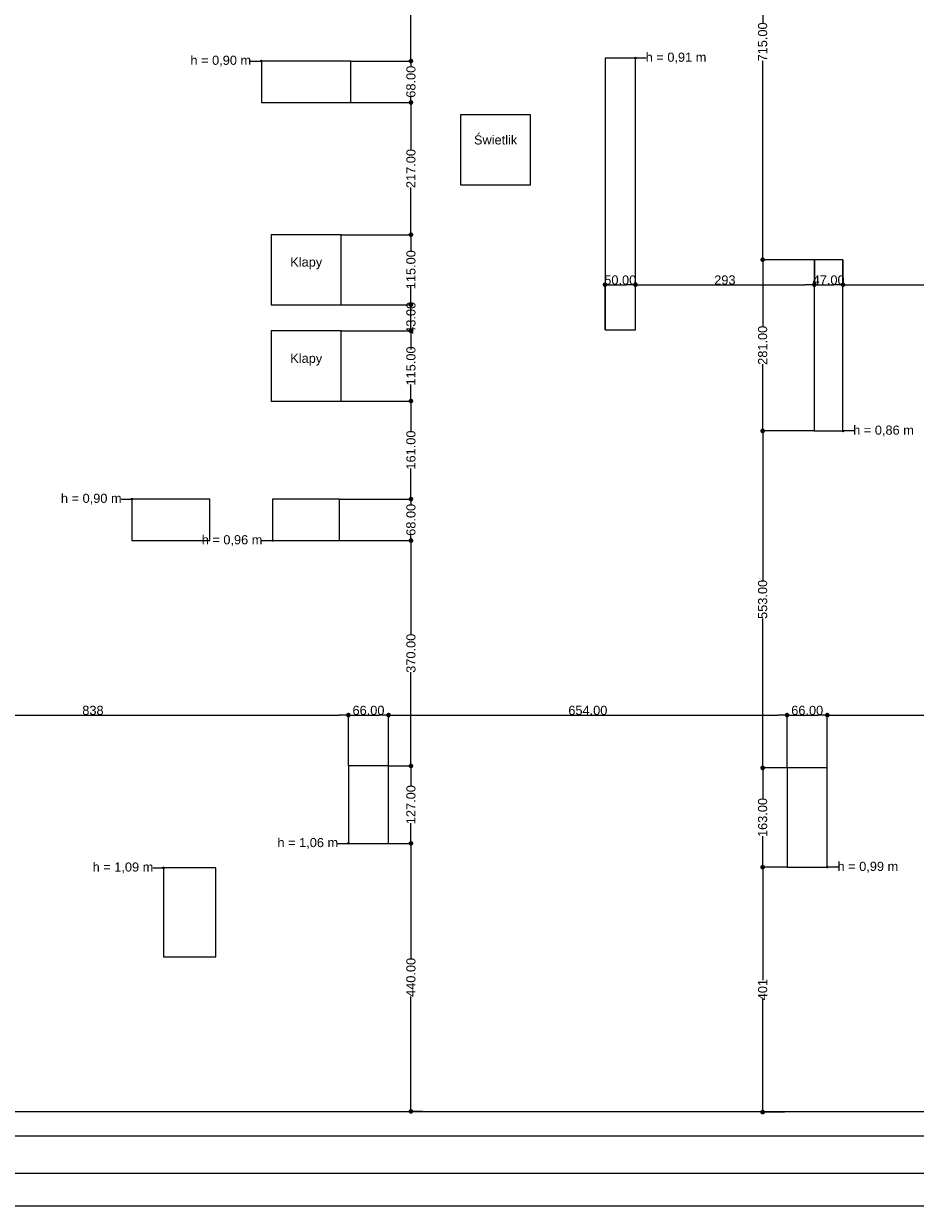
# Model space of a CAD drawing. Header units: millimetres. Extents: x -175445 to -20415, y -559200 to 231527.
# Tile 54 of 256: x -140160 to -125528, y -249072 to -229629. Entities that reach past the tile are written whole.
import ezdxf

# ---------------------------------------------------------------- set-up
doc = ezdxf.new("R2010")
doc.units = ezdxf.units.MM
doc.header["$MEASUREMENT"] = 0
doc.linetypes.add('Wipeout_Contour', pattern=[1000, 0, -1000])
for name, color, linetype in [('Linia', 7, 'Continuous'), ('Strop', 7, 'Continuous'), ('Słup', 7, 'Continuous'), ('Tekst', 7, 'Continuous'), ('Wymiary', 9, 'Continuous')]:
    doc.layers.add(name, color=color, linetype=linetype)
doc.styles.add('Arial', font='txt')
doc.styles.add('Times new roman', font='txt')
doc.dimstyles.new('GENERATED_STYLE__1', dxfattribs={"dimtxt": 150, "dimasz": 152, "dimexe": 0.18, "dimexo": 0, "dimgap": 0.09, "dimtad": 1, "dimtih": 1, "dimtoh": 1, "dimlfac": 0.1, "dimzin": 0, "dimdsep": 46, "dimtxsty": 'Arial', "dimblk": 'ARROWHEAD_11', "dimblk1": 'ARROWHEAD_11', "dimblk2": 'ARROWHEAD_11', "dimcen": 0.09, "dimclrd": 256, "dimclre": 256, "dimclrt": 256, "dimazin": 0, "dimtfac": 1, "dimtdec": 4, "dimtmove": 0, "dimatfit": 3, "dimfxl": 1, "dimtolj": 1, "dimtzin": 0, "dimarcsym": 0})
doc.dimstyles.new('GENERATED_STYLE__2', dxfattribs={"dimtxt": 150, "dimasz": 152, "dimexe": 0.18, "dimexo": 0, "dimgap": 0.09, "dimtad": 1, "dimlfac": 0.1, "dimzin": 0, "dimdsep": 46, "dimtxsty": 'Arial', "dimblk": 'ARROWHEAD_11', "dimblk1": 'ARROWHEAD_11', "dimblk2": 'ARROWHEAD_11', "dimcen": 0.09, "dimclrd": 256, "dimclre": 256, "dimclrt": 256, "dimazin": 0, "dimtfac": 1, "dimtdec": 4, "dimtmove": 0, "dimatfit": 3, "dimfxl": 1, "dimtolj": 1, "dimtzin": 0, "dimarcsym": 0})

# ---------------------------------------------------------------- blocks, each defined once
blk = doc.blocks.new('ARROWHEAD_11')
at = {"color": 0, "linetype": 'Continuous', "lineweight": 0}
blk.add_line((0, 0), (-1, 0), dxfattribs=at)
at = {"color": 0, "linetype": 'Continuous', "lineweight": 0, "const_width": 0.25, "flags": 128}
blk.add_lwpolyline([(-0.125, 0, 1), (0.125, 0, 1)], format="xyb", close=True, dxfattribs=at)
blk = doc.blocks.new('*D3963')
at = {"layer": 'Defpoints', "color": 0}
for p in [(-134172, -243082), (-133805, -243082), (-133617, -247482)]:
    blk.add_point(p, dxfattribs=at)
at = {"layer": 'Wymiary', "lineweight": -2}
for p, q in [((-134172, -243082), (-133804, -243082)), ((-133805, -243234), (-133805, -244968)), ((-133805, -247330), (-133805, -245597)), ((-133617, -247482), (-133805, -247482))]:
    blk.add_line(p, q, dxfattribs=at)
at = {"layer": 'Wymiary', "lineweight": -2, "xscale": 152, "yscale": 152, "zscale": 152}
for p, rotation in [((-133805, -243082), 90), ((-133805, -247482), 270)]:
    blk.add_blockref('ARROWHEAD_11', p, dxfattribs=dict(at, rotation=rotation))
at = {"layer": 'Wymiary', "lineweight": 13, "insert": (-133805, -245282), "char_height": 150, "attachment_point": 5, "rotation": 90, "style": 'Arial'}
blk.add_mtext('\\A1;440.00', dxfattribs=at)
blk = doc.blocks.new('*D3964')
at = {"layer": 'Defpoints', "color": 0}
for p in [(-134172, -241812), (-133805, -241812), (-134172, -243082)]:
    blk.add_point(p, dxfattribs=at)
at = {"layer": 'Wymiary', "lineweight": -2}
for p, q in [((-134172, -241812), (-133804, -241812)), ((-133805, -241964), (-133805, -242143)), ((-133805, -242930), (-133805, -242752)), ((-134172, -243082), (-133804, -243082))]:
    blk.add_line(p, q, dxfattribs=at)
at = {"layer": 'Wymiary', "lineweight": -2, "xscale": 152, "yscale": 152, "zscale": 152}
for p, rotation in [((-133805, -241812), 90), ((-133805, -243082), 270)]:
    blk.add_blockref('ARROWHEAD_11', p, dxfattribs=dict(at, rotation=rotation))
at = {"layer": 'Wymiary', "lineweight": 13, "insert": (-133805, -242447), "char_height": 150, "attachment_point": 5, "rotation": 90, "style": 'Arial'}
blk.add_mtext('\\A1;127.00', dxfattribs=at)
blk = doc.blocks.new('*D3965')
at = {"layer": 'Defpoints', "color": 0}
for p in [(-134975, -238112), (-133805, -238112), (-134172, -241812)]:
    blk.add_point(p, dxfattribs=at)
at = {"layer": 'Wymiary', "lineweight": -2}
for p, q in [((-134975, -238112), (-133804, -238112)), ((-133805, -238264), (-133805, -239651)), ((-133805, -241660), (-133805, -240274)), ((-134172, -241812), (-133804, -241812))]:
    blk.add_line(p, q, dxfattribs=at)
at = {"layer": 'Wymiary', "lineweight": -2, "xscale": 152, "yscale": 152, "zscale": 152}
for p, rotation in [((-133805, -238112), 90), ((-133805, -241812), 270)]:
    blk.add_blockref('ARROWHEAD_11', p, dxfattribs=dict(at, rotation=rotation))
at = {"layer": 'Wymiary', "lineweight": 13, "insert": (-133805, -239962), "char_height": 150, "attachment_point": 5, "rotation": 90, "style": 'Arial'}
blk.add_mtext('\\A1;370.00', dxfattribs=at)
blk = doc.blocks.new('*D3966')
at = {"layer": 'Defpoints', "color": 0}
for p in [(-134975, -237432), (-133805, -237432), (-134975, -238112)]:
    blk.add_point(p, dxfattribs=at)
at = {"layer": 'Wymiary', "lineweight": -2}
for p, q in [((-133805, -237280), (-133805, -237128)), ((-134975, -237432), (-133804, -237432)), ((-133805, -237432), (-133805, -237519)), ((-134975, -238112), (-133804, -238112)), ((-133805, -238112), (-133805, -238026)), ((-133805, -238264), (-133805, -238416))]:
    blk.add_line(p, q, dxfattribs=at)
at = {"layer": 'Wymiary', "lineweight": -2, "xscale": 152, "yscale": 152, "zscale": 152}
for p, rotation in [((-133805, -237432), 270), ((-133805, -238112), 90)]:
    blk.add_blockref('ARROWHEAD_11', p, dxfattribs=dict(at, rotation=rotation))
at = {"layer": 'Wymiary', "lineweight": 13, "insert": (-133805, -237772), "char_height": 150, "attachment_point": 5, "rotation": 90, "style": 'Arial'}
blk.add_mtext('\\A1;68.00', dxfattribs=at)
blk = doc.blocks.new('*D3967')
at = {"layer": 'Defpoints', "color": 0}
for p in [(-134949, -235822), (-133805, -235822), (-134975, -237432)]:
    blk.add_point(p, dxfattribs=at)
at = {"layer": 'Wymiary', "lineweight": -2}
for p, q in [((-134949, -235822), (-133804, -235822)), ((-133805, -235974), (-133805, -236323)), ((-133805, -237280), (-133805, -236932)), ((-134975, -237432), (-133804, -237432))]:
    blk.add_line(p, q, dxfattribs=at)
at = {"layer": 'Wymiary', "lineweight": -2, "xscale": 152, "yscale": 152, "zscale": 152}
for p, rotation in [((-133805, -235822), 90), ((-133805, -237432), 270)]:
    blk.add_blockref('ARROWHEAD_11', p, dxfattribs=dict(at, rotation=rotation))
at = {"layer": 'Wymiary', "lineweight": 13, "insert": (-133805, -236627), "char_height": 150, "attachment_point": 5, "rotation": 90, "style": 'Arial'}
blk.add_mtext('\\A1;161.00', dxfattribs=at)
blk = doc.blocks.new('*D3968')
at = {"layer": 'Defpoints', "color": 0}
for p in [(-134949, -234672), (-133805, -234672), (-134949, -235822)]:
    blk.add_point(p, dxfattribs=at)
at = {"layer": 'Wymiary', "lineweight": -2}
for p, q in [((-134949, -234672), (-133804, -234672)), ((-133805, -234824), (-133805, -234943)), ((-133805, -235670), (-133805, -235552)), ((-134949, -235822), (-133804, -235822))]:
    blk.add_line(p, q, dxfattribs=at)
at = {"layer": 'Wymiary', "lineweight": -2, "xscale": 152, "yscale": 152, "zscale": 152}
for p, rotation in [((-133805, -234672), 90), ((-133805, -235822), 270)]:
    blk.add_blockref('ARROWHEAD_11', p, dxfattribs=dict(at, rotation=rotation))
at = {"layer": 'Wymiary', "lineweight": 13, "insert": (-133805, -235247), "char_height": 150, "attachment_point": 5, "rotation": 90, "style": 'Arial'}
blk.add_mtext('\\A1;115.00', dxfattribs=at)
blk = doc.blocks.new('*D3969')
at = {"layer": 'Defpoints', "color": 0}
for p in [(-134949, -234242), (-133805, -234242), (-134949, -234672)]:
    blk.add_point(p, dxfattribs=at)
at = {"layer": 'Wymiary', "lineweight": -2}
for p, q in [((-133805, -234090), (-133805, -233938)), ((-134949, -234242), (-133804, -234242)), ((-133805, -234672), (-133805, -234242)), ((-134949, -234672), (-133804, -234672)), ((-133805, -234824), (-133805, -234976))]:
    blk.add_line(p, q, dxfattribs=at)
at = {"layer": 'Wymiary', "lineweight": -2, "xscale": 152, "yscale": 152, "zscale": 152}
for p, rotation in [((-133805, -234242), 270), ((-133805, -234672), 90)]:
    blk.add_blockref('ARROWHEAD_11', p, dxfattribs=dict(at, rotation=rotation))
at = {"layer": 'Wymiary', "lineweight": 13, "insert": (-133805, -234457), "char_height": 150, "attachment_point": 5, "rotation": 90, "style": 'Arial'}
blk.add_mtext('\\A1;43.00', dxfattribs=at)
blk = doc.blocks.new('*D3970')
at = {"layer": 'Defpoints', "color": 0}
for p in [(-134949, -233092), (-133805, -233092), (-134949, -234242)]:
    blk.add_point(p, dxfattribs=at)
at = {"layer": 'Wymiary', "lineweight": -2}
for p, q in [((-134949, -233092), (-133804, -233092)), ((-133805, -233244), (-133805, -233363)), ((-133805, -234090), (-133805, -233972)), ((-134949, -234242), (-133804, -234242))]:
    blk.add_line(p, q, dxfattribs=at)
at = {"layer": 'Wymiary', "lineweight": -2, "xscale": 152, "yscale": 152, "zscale": 152}
for p, rotation in [((-133805, -233092), 90), ((-133805, -234242), 270)]:
    blk.add_blockref('ARROWHEAD_11', p, dxfattribs=dict(at, rotation=rotation))
at = {"layer": 'Wymiary', "lineweight": 13, "insert": (-133805, -233667), "char_height": 150, "attachment_point": 5, "rotation": 90, "style": 'Arial'}
blk.add_mtext('\\A1;115.00', dxfattribs=at)
blk = doc.blocks.new('*D3971')
at = {"layer": 'Defpoints', "color": 0}
for p in [(-134790, -230922), (-133805, -230922), (-134949, -233092)]:
    blk.add_point(p, dxfattribs=at)
at = {"layer": 'Wymiary', "lineweight": -2}
for p, q in [((-134790, -230922), (-133804, -230922)), ((-133805, -231074), (-133805, -231695)), ((-133805, -232940), (-133805, -232320)), ((-134949, -233092), (-133804, -233092))]:
    blk.add_line(p, q, dxfattribs=at)
at = {"layer": 'Wymiary', "lineweight": -2, "xscale": 152, "yscale": 152, "zscale": 152}
for p, rotation in [((-133805, -230922), 90), ((-133805, -233092), 270)]:
    blk.add_blockref('ARROWHEAD_11', p, dxfattribs=dict(at, rotation=rotation))
at = {"layer": 'Wymiary', "lineweight": 13, "insert": (-133805, -232007), "char_height": 150, "attachment_point": 5, "rotation": 90, "style": 'Arial'}
blk.add_mtext('\\A1;217.00', dxfattribs=at)
blk = doc.blocks.new('*D3972')
at = {"layer": 'Defpoints', "color": 0}
for p in [(-134790, -230242), (-133805, -230242), (-134790, -230922)]:
    blk.add_point(p, dxfattribs=at)
at = {"layer": 'Wymiary', "lineweight": -2}
for p, q in [((-133805, -230090), (-133805, -229938)), ((-134790, -230242), (-133804, -230242)), ((-133805, -230242), (-133805, -230329)), ((-134790, -230922), (-133804, -230922)), ((-133805, -230922), (-133805, -230836)), ((-133805, -231074), (-133805, -231226))]:
    blk.add_line(p, q, dxfattribs=at)
at = {"layer": 'Wymiary', "lineweight": -2, "xscale": 152, "yscale": 152, "zscale": 152}
for p, rotation in [((-133805, -230242), 270), ((-133805, -230922), 90)]:
    blk.add_blockref('ARROWHEAD_11', p, dxfattribs=dict(at, rotation=rotation))
at = {"layer": 'Wymiary', "lineweight": 13, "insert": (-133805, -230582), "char_height": 150, "attachment_point": 5, "rotation": 90, "style": 'Arial'}
blk.add_mtext('\\A1;68.00', dxfattribs=at)
blk = doc.blocks.new('*D3973')
at = {"layer": 'Defpoints', "color": 0}
for p in [(-134415, -226132), (-133805, -226132), (-134790, -230242)]:
    blk.add_point(p, dxfattribs=at)
at = {"layer": 'Wymiary', "lineweight": -2}
for p, q in [((-134415, -226132), (-133804, -226132)), ((-133805, -226284), (-133805, -227873)), ((-133805, -230090), (-133805, -228502)), ((-134790, -230242), (-133804, -230242))]:
    blk.add_line(p, q, dxfattribs=at)
at = {"layer": 'Wymiary', "lineweight": -2, "xscale": 152, "yscale": 152, "zscale": 152}
for p, rotation in [((-133805, -226132), 90), ((-133805, -230242), 270)]:
    blk.add_blockref('ARROWHEAD_11', p, dxfattribs=dict(at, rotation=rotation))
at = {"layer": 'Wymiary', "lineweight": 13, "insert": (-133805, -228187), "char_height": 150, "attachment_point": 5, "rotation": 90, "style": 'Arial'}
blk.add_mtext('\\A1;411.00', dxfattribs=at)
blk = doc.blocks.new('*D3978')
at = {"layer": 'Defpoints', "color": 0}
for p in [(-134832, -240977), (-134832, -241812), (-143215, -242001)]:
    blk.add_point(p, dxfattribs=at)
at = {"layer": 'Wymiary', "lineweight": -2}
for p, q in [((-143215, -242001), (-143215, -240977)), ((-143063, -240977), (-134984, -240977)), ((-134832, -241812), (-134832, -240977))]:
    blk.add_line(p, q, dxfattribs=at)
at = {"layer": 'Wymiary', "lineweight": -2, "xscale": 152, "yscale": 152, "zscale": 152, "rotation": 180}
blk.add_blockref('ARROWHEAD_11', (-143215, -240977), dxfattribs=at)
at = {"layer": 'Wymiary', "lineweight": -2, "xscale": 152, "yscale": 152, "zscale": 152}
blk.add_blockref('ARROWHEAD_11', (-134832, -240977), dxfattribs=at)
at = {"layer": 'Wymiary', "lineweight": 13, "insert": (-139024, -240900), "char_height": 150, "attachment_point": 5, "style": 'Arial'}
blk.add_mtext('\\A1;838', dxfattribs=at)
blk = doc.blocks.new('*D3979')
at = {"layer": 'Defpoints', "color": 0}
for p in [(-134172, -240977), (-134832, -241812), (-134172, -241812)]:
    blk.add_point(p, dxfattribs=at)
at = {"layer": 'Wymiary', "lineweight": -2}
for p, q in [((-134832, -241812), (-134832, -240977)), ((-134680, -240977), (-134324, -240977)), ((-134172, -241812), (-134172, -240977))]:
    blk.add_line(p, q, dxfattribs=at)
at = {"layer": 'Wymiary', "lineweight": -2, "xscale": 152, "yscale": 152, "zscale": 152, "rotation": 180}
blk.add_blockref('ARROWHEAD_11', (-134832, -240977), dxfattribs=at)
at = {"layer": 'Wymiary', "lineweight": -2, "xscale": 152, "yscale": 152, "zscale": 152}
blk.add_blockref('ARROWHEAD_11', (-134172, -240977), dxfattribs=at)
at = {"layer": 'Wymiary', "lineweight": 13, "insert": (-134502, -240900), "char_height": 150, "attachment_point": 5, "style": 'Arial'}
blk.add_mtext('\\A1;66.00', dxfattribs=at)
blk = doc.blocks.new('*D3980')
at = {"layer": 'Defpoints', "color": 0}
for p in [(-127632, -240977), (-134172, -241812), (-127632, -241843)]:
    blk.add_point(p, dxfattribs=at)
at = {"layer": 'Wymiary', "lineweight": -2}
for p, q in [((-134172, -241812), (-134172, -240977)), ((-134020, -240977), (-127784, -240977)), ((-127632, -241843), (-127632, -240977))]:
    blk.add_line(p, q, dxfattribs=at)
at = {"layer": 'Wymiary', "lineweight": -2, "xscale": 152, "yscale": 152, "zscale": 152, "rotation": 180}
blk.add_blockref('ARROWHEAD_11', (-134172, -240977), dxfattribs=at)
at = {"layer": 'Wymiary', "lineweight": -2, "xscale": 152, "yscale": 152, "zscale": 152}
blk.add_blockref('ARROWHEAD_11', (-127632, -240977), dxfattribs=at)
at = {"layer": 'Wymiary', "lineweight": 13, "insert": (-130902, -240900), "char_height": 150, "attachment_point": 5, "style": 'Arial'}
blk.add_mtext('\\A1;654.00', dxfattribs=at)
blk = doc.blocks.new('*D3981')
at = {"layer": 'Defpoints', "color": 0}
for p in [(-126972, -240977), (-127632, -241843), (-126972, -241843)]:
    blk.add_point(p, dxfattribs=at)
at = {"layer": 'Wymiary', "lineweight": -2}
for p, q in [((-127632, -241843), (-127632, -240977)), ((-127480, -240977), (-127124, -240977)), ((-126972, -241843), (-126972, -240977))]:
    blk.add_line(p, q, dxfattribs=at)
at = {"layer": 'Wymiary', "lineweight": -2, "xscale": 152, "yscale": 152, "zscale": 152, "rotation": 180}
blk.add_blockref('ARROWHEAD_11', (-127632, -240977), dxfattribs=at)
at = {"layer": 'Wymiary', "lineweight": -2, "xscale": 152, "yscale": 152, "zscale": 152}
blk.add_blockref('ARROWHEAD_11', (-126972, -240977), dxfattribs=at)
at = {"layer": 'Wymiary', "lineweight": 13, "insert": (-127302, -240900), "char_height": 150, "attachment_point": 5, "style": 'Arial'}
blk.add_mtext('\\A1;66.00', dxfattribs=at)
blk = doc.blocks.new('*D3982')
at = {"layer": 'Defpoints', "color": 0}
for p in [(-120500, -240977), (-126972, -241843), (-120500, -242292)]:
    blk.add_point(p, dxfattribs=at)
at = {"layer": 'Wymiary', "lineweight": -2}
for p, q in [((-126972, -241843), (-126972, -240977)), ((-126820, -240977), (-120652, -240977)), ((-120500, -242292), (-120500, -240977))]:
    blk.add_line(p, q, dxfattribs=at)
at = {"layer": 'Wymiary', "lineweight": -2, "xscale": 152, "yscale": 152, "zscale": 152, "rotation": 180}
blk.add_blockref('ARROWHEAD_11', (-126972, -240977), dxfattribs=at)
at = {"layer": 'Wymiary', "lineweight": -2, "xscale": 152, "yscale": 152, "zscale": 152}
blk.add_blockref('ARROWHEAD_11', (-120500, -240977), dxfattribs=at)
at = {"layer": 'Wymiary', "lineweight": 13, "insert": (-123736, -240900), "char_height": 150, "attachment_point": 5, "style": 'Arial'}
blk.add_mtext('\\A1;647', dxfattribs=at)
blk = doc.blocks.new('*D4002')
at = {"layer": 'Defpoints', "color": 0}
for p in [(-128033, -243473), (-127632, -243473), (-127675, -247493)]:
    blk.add_point(p, dxfattribs=at)
at = {"layer": 'Wymiary', "lineweight": -2}
for p, q in [((-127632, -243473), (-128033, -243473)), ((-128033, -243625), (-128033, -245328)), ((-128033, -247341), (-128033, -245637)), ((-127675, -247493), (-128033, -247493))]:
    blk.add_line(p, q, dxfattribs=at)
at = {"layer": 'Wymiary', "lineweight": -2, "xscale": 152, "yscale": 152, "zscale": 152}
for p, rotation in [((-128033, -243473), 90), ((-128033, -247493), 270)]:
    blk.add_blockref('ARROWHEAD_11', p, dxfattribs=dict(at, rotation=rotation))
at = {"layer": 'Wymiary', "lineweight": 13, "insert": (-128033, -245483), "char_height": 150, "attachment_point": 5, "rotation": 90, "style": 'Arial'}
blk.add_mtext('\\A1;401', dxfattribs=at)
blk = doc.blocks.new('*D4003')
at = {"layer": 'Defpoints', "color": 0}
for p in [(-128033, -241843), (-127632, -241843), (-127632, -243473)]:
    blk.add_point(p, dxfattribs=at)
at = {"layer": 'Wymiary', "lineweight": -2}
for p, q in [((-127632, -241843), (-128033, -241843)), ((-128033, -241995), (-128033, -242354)), ((-128033, -243321), (-128033, -242962)), ((-127632, -243473), (-128033, -243473))]:
    blk.add_line(p, q, dxfattribs=at)
at = {"layer": 'Wymiary', "lineweight": -2, "xscale": 152, "yscale": 152, "zscale": 152}
for p, rotation in [((-128033, -241843), 90), ((-128033, -243473), 270)]:
    blk.add_blockref('ARROWHEAD_11', p, dxfattribs=dict(at, rotation=rotation))
at = {"layer": 'Wymiary', "lineweight": 13, "insert": (-128033, -242658), "char_height": 150, "attachment_point": 5, "rotation": 90, "style": 'Arial'}
blk.add_mtext('\\A1;163.00', dxfattribs=at)
blk = doc.blocks.new('*D4004')
at = {"layer": 'Defpoints', "color": 0}
for p in [(-128033, -236313), (-127185, -236313), (-127632, -241843)]:
    blk.add_point(p, dxfattribs=at)
at = {"layer": 'Wymiary', "lineweight": -2}
for p, q in [((-127185, -236313), (-128033, -236313)), ((-128033, -236465), (-128033, -238767)), ((-128033, -241691), (-128033, -239389)), ((-127632, -241843), (-128033, -241843))]:
    blk.add_line(p, q, dxfattribs=at)
at = {"layer": 'Wymiary', "lineweight": -2, "xscale": 152, "yscale": 152, "zscale": 152}
for p, rotation in [((-128033, -236313), 90), ((-128033, -241843), 270)]:
    blk.add_blockref('ARROWHEAD_11', p, dxfattribs=dict(at, rotation=rotation))
at = {"layer": 'Wymiary', "lineweight": 13, "insert": (-128033, -239078), "char_height": 150, "attachment_point": 5, "rotation": 90, "style": 'Arial'}
blk.add_mtext('\\A1;553.00', dxfattribs=at)
blk = doc.blocks.new('*D4005')
at = {"layer": 'Defpoints', "color": 0}
for p in [(-128033, -233503), (-127185, -233503), (-127185, -236313)]:
    blk.add_point(p, dxfattribs=at)
at = {"layer": 'Wymiary', "lineweight": -2}
for p, q in [((-127185, -233503), (-128033, -233503)), ((-128033, -233655), (-128033, -234596)), ((-128033, -236161), (-128033, -235220)), ((-127185, -236313), (-128033, -236313))]:
    blk.add_line(p, q, dxfattribs=at)
at = {"layer": 'Wymiary', "lineweight": -2, "xscale": 152, "yscale": 152, "zscale": 152}
for p, rotation in [((-128033, -233503), 90), ((-128033, -236313), 270)]:
    blk.add_blockref('ARROWHEAD_11', p, dxfattribs=dict(at, rotation=rotation))
at = {"layer": 'Wymiary', "lineweight": 13, "insert": (-128033, -234908), "char_height": 150, "attachment_point": 5, "rotation": 90, "style": 'Arial'}
blk.add_mtext('\\A1;281.00', dxfattribs=at)
blk = doc.blocks.new('*D4006')
at = {"layer": 'Defpoints', "color": 0}
for p in [(-128033, -226353), (-127185, -226353), (-127185, -233503)]:
    blk.add_point(p, dxfattribs=at)
at = {"layer": 'Wymiary', "lineweight": -2}
for p, q in [((-127185, -226353), (-128033, -226353)), ((-128033, -226505), (-128033, -229617)), ((-128033, -233351), (-128033, -230239)), ((-127185, -233503), (-128033, -233503))]:
    blk.add_line(p, q, dxfattribs=at)
at = {"layer": 'Wymiary', "lineweight": -2, "xscale": 152, "yscale": 152, "zscale": 152}
for p, rotation in [((-128033, -226353), 90), ((-128033, -233503), 270)]:
    blk.add_blockref('ARROWHEAD_11', p, dxfattribs=dict(at, rotation=rotation))
at = {"layer": 'Wymiary', "lineweight": 13, "insert": (-128033, -229928), "char_height": 150, "attachment_point": 5, "rotation": 90, "style": 'Arial'}
blk.add_mtext('\\A1;715.00', dxfattribs=at)
blk = doc.blocks.new('*D4085')
at = {"layer": 'Defpoints', "color": 0}
for p in [(-143618, -247882), (-98195, -247882), (-98195, -248497)]:
    blk.add_point(p, dxfattribs=at)
at = {"layer": 'Wymiary', "lineweight": -2}
for p, q in [((-143618, -247882), (-143618, -248497)), ((-98195, -247882), (-98195, -248497)), ((-143466, -248497), (-98347, -248497))]:
    blk.add_line(p, q, dxfattribs=at)
at = {"layer": 'Wymiary', "lineweight": -2, "xscale": 152, "yscale": 152, "zscale": 152, "rotation": 180}
blk.add_blockref('ARROWHEAD_11', (-143618, -248497), dxfattribs=at)
at = {"layer": 'Wymiary', "lineweight": -2, "xscale": 152, "yscale": 152, "zscale": 152}
blk.add_blockref('ARROWHEAD_11', (-98195, -248497), dxfattribs=at)
at = {"layer": 'Wymiary', "lineweight": 13, "insert": (-120907, -248421), "char_height": 150, "attachment_point": 5, "style": 'Arial'}
blk.add_mtext('\\A1;4542', dxfattribs=at)
blk = doc.blocks.new('*D4094')
at = {"layer": 'Defpoints', "color": 0}
for p in [(-156154, -232008), (-69175, -241777), (-69175, -249034)]:
    blk.add_point(p, dxfattribs=at)
at = {"layer": 'Wymiary', "lineweight": -2}
for p, q in [((-156154, -232008), (-156154, -249034)), ((-69175, -241777), (-69175, -249034)), ((-156002, -249034), (-69327, -249034))]:
    blk.add_line(p, q, dxfattribs=at)
at = {"layer": 'Wymiary', "lineweight": -2, "xscale": 152, "yscale": 152, "zscale": 152, "rotation": 180}
blk.add_blockref('ARROWHEAD_11', (-156154, -249034), dxfattribs=at)
at = {"layer": 'Wymiary', "lineweight": -2, "xscale": 152, "yscale": 152, "zscale": 152}
blk.add_blockref('ARROWHEAD_11', (-69175, -249034), dxfattribs=at)
at = {"layer": 'Wymiary', "lineweight": 13, "insert": (-112665, -248957), "char_height": 150, "attachment_point": 5, "style": 'Arial'}
blk.add_mtext('\\A1;8697', dxfattribs=at)
blk = doc.blocks.new('*D4095')
at = {"layer": 'Defpoints', "color": 0}
for p in [(-130120, -233913), (-130620, -234652), (-130120, -234652)]:
    blk.add_point(p, dxfattribs=at)
at = {"layer": 'Wymiary', "lineweight": -2}
for p, q in [((-130620, -234652), (-130620, -233913)), ((-130468, -233913), (-130272, -233913)), ((-130120, -234652), (-130120, -233913))]:
    blk.add_line(p, q, dxfattribs=at)
at = {"layer": 'Wymiary', "lineweight": -2, "xscale": 152, "yscale": 152, "zscale": 152, "rotation": 180}
blk.add_blockref('ARROWHEAD_11', (-130620, -233913), dxfattribs=at)
at = {"layer": 'Wymiary', "lineweight": -2, "xscale": 152, "yscale": 152, "zscale": 152}
blk.add_blockref('ARROWHEAD_11', (-130120, -233913), dxfattribs=at)
at = {"layer": 'Wymiary', "lineweight": 13, "insert": (-130370, -233837), "char_height": 150, "attachment_point": 5, "style": 'Arial'}
blk.add_mtext('\\A1;50.00', dxfattribs=at)
blk = doc.blocks.new('*D4096')
at = {"layer": 'Defpoints', "color": 0}
for p in [(-127185, -233503), (-127185, -233913), (-130120, -234652)]:
    blk.add_point(p, dxfattribs=at)
at = {"layer": 'Wymiary', "lineweight": -2}
for p, q in [((-127185, -233503), (-127185, -233914)), ((-130120, -234652), (-130120, -233913)), ((-129968, -233913), (-127337, -233913))]:
    blk.add_line(p, q, dxfattribs=at)
at = {"layer": 'Wymiary', "lineweight": -2, "xscale": 152, "yscale": 152, "zscale": 152, "rotation": 180}
blk.add_blockref('ARROWHEAD_11', (-130120, -233913), dxfattribs=at)
at = {"layer": 'Wymiary', "lineweight": -2, "xscale": 152, "yscale": 152, "zscale": 152}
blk.add_blockref('ARROWHEAD_11', (-127185, -233913), dxfattribs=at)
at = {"layer": 'Wymiary', "lineweight": 13, "insert": (-128653, -233837), "char_height": 150, "attachment_point": 5, "style": 'Arial'}
blk.add_mtext('\\A1;293', dxfattribs=at)
blk = doc.blocks.new('*D4097')
at = {"layer": 'Defpoints', "color": 0}
for p in [(-127185, -233503), (-126715, -233503), (-126715, -233913)]:
    blk.add_point(p, dxfattribs=at)
at = {"layer": 'Wymiary', "lineweight": -2}
for p, q in [((-127185, -233503), (-127185, -233914)), ((-126715, -233503), (-126715, -233914)), ((-127033, -233913), (-126867, -233913))]:
    blk.add_line(p, q, dxfattribs=at)
at = {"layer": 'Wymiary', "lineweight": -2, "xscale": 152, "yscale": 152, "zscale": 152, "rotation": 180}
blk.add_blockref('ARROWHEAD_11', (-127185, -233913), dxfattribs=at)
at = {"layer": 'Wymiary', "lineweight": -2, "xscale": 152, "yscale": 152, "zscale": 152}
blk.add_blockref('ARROWHEAD_11', (-126715, -233913), dxfattribs=at)
at = {"layer": 'Wymiary', "lineweight": 13, "insert": (-126950, -233837), "char_height": 150, "attachment_point": 5, "style": 'Arial'}
blk.add_mtext('\\A1;47.00', dxfattribs=at)
blk = doc.blocks.new('*D4098')
at = {"layer": 'Defpoints', "color": 0}
for p in [(-120395, -233162), (-126715, -233503), (-120395, -233913)]:
    blk.add_point(p, dxfattribs=at)
at = {"layer": 'Wymiary', "lineweight": -2}
for p, q in [((-120395, -233162), (-120395, -233914)), ((-126715, -233503), (-126715, -233914)), ((-126563, -233913), (-120547, -233913))]:
    blk.add_line(p, q, dxfattribs=at)
at = {"layer": 'Wymiary', "lineweight": -2, "xscale": 152, "yscale": 152, "zscale": 152, "rotation": 180}
blk.add_blockref('ARROWHEAD_11', (-126715, -233913), dxfattribs=at)
at = {"layer": 'Wymiary', "lineweight": -2, "xscale": 152, "yscale": 152, "zscale": 152}
blk.add_blockref('ARROWHEAD_11', (-120395, -233913), dxfattribs=at)
at = {"layer": 'Wymiary', "lineweight": 13, "insert": (-123555, -233837), "char_height": 150, "attachment_point": 5, "style": 'Arial'}
blk.add_mtext('\\A1;632.00', dxfattribs=at)

msp = doc.modelspace()

# ---------------------------------------------------------------- linework, layer by layer
at = {"layer": 'Strop', "color": 253, "flags": 128}
for points in [[(-116630.92, -219636.25, 0.026147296), (-127667.74, -218426.566), (-131941.689, -218224.558, 0.006018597), (-134633.975, -218178.559, 0.048415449), (-156154.021, -220157.681, 0.000026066), (-156154.021, -220159.867), (-156154.021, -220678.407), (-156154.021, -222958.111), (-156154.021, -232007.681), (-155754.021, -232007.681), (-143615.433, -232007.681), (-143615.433, -245775.303), (-143615.433, -246316.861), (-143617.874, -246316.861), (-143617.874, -247882.5), (-141925.477, -247882.5), (-98195.477, -247882.5)], [(-116630.92, -219636.25, 0.026147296), (-127667.74, -218426.566), (-131941.689, -218224.558, 0.006018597), (-134633.975, -218178.559, 0.048415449), (-156154.021, -220157.681), (-156154.021, -232007.681), (-143615.433, -232007.681), (-143615.433, -245951.779), (-143617.874, -245949.552), (-143617.874, -247882.5), (-141925.477, -247882.5), (-98195.477, -247882.5)], [(-117090.037, -219967.51, 0.025197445), (-127688.556, -218826.029), (-131956.953, -218624.283, 0.00601048), (-134635.993, -218578.554, 0.047671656), (-155754.021, -220489.101), (-155754.021, -231607.681), (-143215.433, -231607.681), (-143215.433, -245775.303), (-143215.433, -247482.5), (-141925.477, -247482.5), (-98595.477, -247482.5)]]:
    msp.add_lwpolyline(points, format="xyb", dxfattribs=at)

# ---------------------------------------------------------------- texts
at = {"layer": 'Tekst', "color": 253, "char_height": 150, "attachment_point": 2, "style": 'Times new roman'}
for s, insert in [('\\A1;{\\fArial|b0|i0|c0|p38;h = 0,90 m}', (-136926.175, -230154.2)), ('\\A1;{\\fArial|b0|i0|c0|p38;h = 0,91 m}', (-129454.772, -230104.2)), ('\\A1;{\\fArial|b0|i0|c0|p38;h = 0,86 m}', (-126049.772, -236224.695)), ('\\A1;{\\fArial|b0|i0|c0|p38;h = 0,90 m}', (-139051.175, -237344.2)), ('\\A1;{\\fArial|b0|i0|c0|p38;h = 1,06 m}', (-135497.895, -242994.2)), ('\\A1;{\\fArial|b0|i0|c0|p38;h = 1,09 m}', (-138531.201, -243395.313)), ('\\A1;{\\fArial|b0|i0|c0|p38;h = 0,99 m}', (-126306.444, -243384.695))]:
    msp.add_mtext(s, dxfattribs=dict(at, insert=insert))

# ---------------------------------------------------------------- dimensions: what is measured, and where the dimension line sits
at = {"layer": 'Wymiary', "color": 8, "lineweight": 13}
dim = msp.add_linear_dim(base=(-98195.477, -248497.217), p1=(-143617.874, -247882.5), p2=(-98195.477, -247882.5), text='4542', dimstyle='GENERATED_STYLE__1', dxfattribs=at)
dim.commit()
dim.dimension.update_dxf_attribs({"geometry": '*D4085', "text_midpoint": (-120906.675, -248497.217), "dimtype": 160})

# ---------------------------------------------------------------- next in the draw order: wipeouts: each hides what was drawn before it
at = {"color": 253, "linetype": 'Wipeout_Contour', "lineweight": 0, "ltscale": 528774.58338}
msp.add_wipeout([(-130620.496, -234652.5), (-130120.496, -234652.5), (-130120.496, -230192.5), (-130620.496, -230192.5)], dxfattribs=at).dxf.layer = 'Słup'
at = {"color": 253, "linetype": 'Wipeout_Contour', "lineweight": 0, "ltscale": 550464.84245}
msp.add_wipeout([(-136260.452, -230922.5), (-134790.452, -230922.5), (-134790.452, -230242.5), (-136260.452, -230242.5)], dxfattribs=at).dxf.layer = 'Słup'
at = {"color": 253, "linetype": 'Wipeout_Contour', "lineweight": 0, "ltscale": 537334.444644}
msp.add_wipeout([(-132990.496, -232272.5), (-131840.496, -232272.5), (-131840.496, -231122.5), (-132990.496, -231122.5)], dxfattribs=at).dxf.layer = 'Słup'
at = {"color": 253, "linetype": 'Wipeout_Contour', "lineweight": 0, "ltscale": 547729.303447}
msp.add_wipeout([(-136098.945, -234242.499), (-134948.945, -234242.499), (-134948.945, -233092.499), (-136098.945, -233092.499)], dxfattribs=at).dxf.layer = 'Słup'
at = {"color": 253, "linetype": 'Wipeout_Contour', "lineweight": 0, "ltscale": 513189.999989}
msp.add_wipeout([(-127185.496, -236312.994), (-126715.496, -236312.994), (-126715.496, -233502.994), (-127185.496, -233502.994)], dxfattribs=at).dxf.layer = 'Słup'
at = {"color": 253, "linetype": 'Wipeout_Contour', "lineweight": 0, "ltscale": 546432.482198}
msp.add_wipeout([(-136098.945, -235822.499), (-134948.945, -235822.499), (-134948.945, -234672.499), (-136098.945, -234672.499)], dxfattribs=at).dxf.layer = 'Słup'
at = {"color": 253, "linetype": 'Wipeout_Contour', "lineweight": 0, "ltscale": 553243.157529}
msp.add_wipeout([(-138385.452, -238112.5), (-137105.452, -238112.5), (-137105.452, -237432.5), (-138385.452, -237432.5)], dxfattribs=at).dxf.layer = 'Słup'
at = {"color": 253, "linetype": 'Wipeout_Contour', "lineweight": 0, "ltscale": 544508.781446}
msp.add_wipeout([(-136075.452, -238112.5), (-134975.452, -238112.5), (-134975.452, -237432.5), (-136075.452, -237432.5)], dxfattribs=at).dxf.layer = 'Słup'
at = {"color": 253, "linetype": 'Wipeout_Contour', "lineweight": 0, "ltscale": 537377.862026}
msp.add_wipeout([(-134832.169, -243082.5), (-134172.169, -243082.5), (-134172.169, -241812.5), (-134832.169, -241812.5)], dxfattribs=at).dxf.layer = 'Słup'
at = {"color": 253, "linetype": 'Wipeout_Contour', "lineweight": 0, "ltscale": 508791.554731}
msp.add_wipeout([(-127632.169, -243472.994), (-126972.169, -243472.994), (-126972.169, -241842.994), (-127632.169, -241842.994)], dxfattribs=at).dxf.layer = 'Słup'
at = {"color": 253, "linetype": 'Wipeout_Contour', "lineweight": 0, "ltscale": 547995.213454}
msp.add_wipeout([(-137865.477, -244943.613), (-137005.477, -244943.613), (-137005.477, -243483.613), (-137865.477, -243483.613)], dxfattribs=at).dxf.layer = 'Słup'

# ---------------------------------------------------------------- next in the draw order: hatches: boundary and pattern name
at = {"layer": 'Linia', "linetype": 'Continuous'}
for points in [[(-130107.996, -230192.5), (-130108.948, -230187.716), (-130111.657, -230183.661), (-130115.713, -230180.951), (-130120.496, -230180), (-130125.28, -230180.951), (-130129.335, -230183.661), (-130132.045, -230187.716), (-130132.996, -230192.5), (-130132.045, -230197.283), (-130129.335, -230201.339), (-130125.28, -230204.048), (-130120.496, -230205), (-130115.713, -230204.048), (-130111.657, -230201.339), (-130108.948, -230197.283)], [(-136247.952, -230242.5), (-136248.904, -230237.716), (-136251.613, -230233.661), (-136255.668, -230230.951), (-136260.452, -230230), (-136265.236, -230230.951), (-136269.291, -230233.661), (-136272.001, -230237.716), (-136272.952, -230242.5), (-136272.001, -230247.283), (-136269.291, -230251.339), (-136265.236, -230254.048), (-136260.452, -230255), (-136255.668, -230254.048), (-136251.613, -230251.339), (-136248.904, -230247.283)], [(-126702.996, -236312.994), (-126703.948, -236308.211), (-126706.657, -236304.155), (-126710.713, -236301.446), (-126715.496, -236300.494), (-126720.28, -236301.446), (-126724.335, -236304.155), (-126727.045, -236308.211), (-126727.996, -236312.994), (-126727.045, -236317.778), (-126724.335, -236321.833), (-126720.28, -236324.543), (-126715.496, -236325.494), (-126710.713, -236324.543), (-126706.657, -236321.833), (-126703.948, -236317.778)], [(-138372.952, -237432.5), (-138373.904, -237427.716), (-138376.613, -237423.661), (-138380.668, -237420.951), (-138385.452, -237420), (-138390.236, -237420.951), (-138394.291, -237423.661), (-138397.001, -237427.716), (-138397.952, -237432.5), (-138397.001, -237437.283), (-138394.291, -237441.339), (-138390.236, -237444.048), (-138385.452, -237445), (-138380.668, -237444.048), (-138376.613, -237441.339), (-138373.904, -237437.283)], [(-136062.952, -238112.5), (-136063.904, -238107.716), (-136066.613, -238103.661), (-136070.668, -238100.951), (-136075.452, -238100), (-136080.236, -238100.951), (-136084.291, -238103.661), (-136087.001, -238107.716), (-136087.952, -238112.5), (-136087.001, -238117.283), (-136084.291, -238121.339), (-136080.236, -238124.048), (-136075.452, -238125), (-136070.668, -238124.048), (-136066.613, -238121.339), (-136063.904, -238117.283)], [(-134819.669, -243082.5), (-134820.62, -243077.716), (-134823.33, -243073.661), (-134827.385, -243070.951), (-134832.169, -243070), (-134836.952, -243070.951), (-134841.007, -243073.661), (-134843.717, -243077.716), (-134844.669, -243082.5), (-134843.717, -243087.283), (-134841.007, -243091.339), (-134836.952, -243094.048), (-134832.169, -243095), (-134827.385, -243094.048), (-134823.33, -243091.339), (-134820.62, -243087.283)], [(-137852.977, -243483.613), (-137853.928, -243478.829), (-137856.638, -243474.774), (-137860.693, -243472.064), (-137865.477, -243471.113), (-137870.26, -243472.064), (-137874.315, -243474.774), (-137877.025, -243478.829), (-137877.977, -243483.613), (-137877.025, -243488.396), (-137874.315, -243492.451), (-137870.26, -243495.161), (-137865.477, -243496.113), (-137860.693, -243495.161), (-137856.638, -243492.451), (-137853.928, -243488.396)], [(-126959.669, -243472.994), (-126960.62, -243468.211), (-126963.33, -243464.155), (-126967.385, -243461.446), (-126972.169, -243460.494), (-126976.952, -243461.446), (-126981.007, -243464.155), (-126983.717, -243468.211), (-126984.669, -243472.994), (-126983.717, -243477.778), (-126981.007, -243481.833), (-126976.952, -243484.543), (-126972.169, -243485.494), (-126967.385, -243484.543), (-126963.33, -243481.833), (-126960.62, -243477.778)]]:
    msp.add_hatch(color=253, dxfattribs=at).paths.add_polyline_path(points)

# ---------------------------------------------------------------- next in the draw order: linework, layer by layer
at = {"layer": 'Linia', "color": 253}
for p, q in [((-129943.688, -230192.5), (-130107.996, -230192.5)), ((-136437.261, -230242.5), (-136272.952, -230242.5)), ((-126538.688, -236312.994), (-126702.996, -236312.994)), ((-138562.261, -237432.5), (-138397.952, -237432.5)), ((-136252.261, -238112.5), (-136087.952, -238112.5)), ((-135008.977, -243082.5), (-134844.669, -243082.5)), ((-138042.285, -243483.613), (-137877.977, -243483.613)), ((-126795.36, -243472.994), (-126959.669, -243472.994))]:
    msp.add_line(p, q, dxfattribs=at)
for centre in [(-130120.496, -230192.5), (-136260.452, -230242.5), (-126715.496, -236312.994), (-138385.452, -237432.5), (-136075.452, -238112.5), (-134832.169, -243082.5), (-137865.477, -243483.613), (-126972.169, -243472.994)]:
    msp.add_circle(centre, 12.5, dxfattribs=at)
at = {"layer": 'Słup', "color": 253}
for p, q in [((-130120.496, -230192.5), (-130620.496, -230192.5)), ((-130620.496, -230192.5), (-130620.496, -234652.5)), ((-130120.496, -234652.5), (-130120.496, -230192.5)), ((-134790.452, -230242.5), (-136260.452, -230242.5)), ((-136260.452, -230242.5), (-136260.452, -230922.5)), ((-134790.452, -230922.5), (-134790.452, -230242.5)), ((-136260.452, -230922.5), (-134790.452, -230922.5)), ((-131840.496, -231122.5), (-132990.496, -231122.5)), ((-132990.496, -231122.5), (-132990.496, -232272.5)), ((-131840.496, -232272.5), (-131840.496, -231122.5)), ((-132990.496, -232272.5), (-131840.496, -232272.5)), ((-134948.945, -233092.499), (-136098.945, -233092.499)), ((-136098.945, -233092.499), (-136098.945, -234242.499)), ((-134948.945, -234242.499), (-134948.945, -233092.499)), ((-126715.496, -233502.994), (-127185.496, -233502.994)), ((-127185.496, -233502.994), (-127185.496, -236312.994)), ((-126715.496, -236312.994), (-126715.496, -233502.994)), ((-136098.945, -234242.499), (-134948.945, -234242.499)), ((-134948.945, -234672.499), (-136098.945, -234672.499)), ((-136098.945, -234672.499), (-136098.945, -235822.499)), ((-134948.945, -235822.499), (-134948.945, -234672.499)), ((-130620.496, -234652.5), (-130120.496, -234652.5)), ((-136098.945, -235822.499), (-134948.945, -235822.499)), ((-127185.496, -236312.994), (-126715.496, -236312.994)), ((-137105.452, -237432.5), (-138385.452, -237432.5)), ((-138385.452, -237432.5), (-138385.452, -238112.5)), ((-137105.452, -238112.5), (-137105.452, -237432.5)), ((-134975.452, -237432.5), (-136075.452, -237432.5)), ((-136075.452, -237432.5), (-136075.452, -238112.5)), ((-134975.452, -238112.5), (-134975.452, -237432.5)), ((-138385.452, -238112.5), (-137105.452, -238112.5)), ((-136075.452, -238112.5), (-134975.452, -238112.5)), ((-134172.169, -241812.5), (-134832.169, -241812.5)), ((-134832.169, -241812.5), (-134832.169, -243082.5)), ((-134172.169, -243082.5), (-134172.169, -241812.5)), ((-126972.169, -241842.994), (-127632.169, -241842.994)), ((-127632.169, -241842.994), (-127632.169, -243472.994)), ((-126972.169, -243472.994), (-126972.169, -241842.994)), ((-134832.169, -243082.5), (-134172.169, -243082.5)), ((-137005.477, -243483.613), (-137865.477, -243483.613)), ((-137865.477, -243483.613), (-137865.477, -244943.613)), ((-137005.477, -244943.613), (-137005.477, -243483.613)), ((-127632.169, -243472.994), (-126972.169, -243472.994)), ((-137865.477, -244943.613), (-137005.477, -244943.613))]:
    msp.add_line(p, q, dxfattribs=at)

# ---------------------------------------------------------------- next in the draw order: texts
at = {"layer": 'Tekst', "color": 253, "char_height": 150, "attachment_point": 2, "style": 'Times new roman'}
for s, insert in [('\\A1;{\\fArial|b0|i0|c0|p38;Świetlik}', (-132415.496, -231461.648)), ('\\A1;{\\fArial|b0|i0|c0|p38;Klapy}', (-135523.945, -233466.07)), ('\\A1;{\\fArial|b0|i0|c0|p38;Klapy}', (-135523.945, -235046.07)), ('\\A1;{\\fArial|b0|i0|c0|p38;h = 0,96 m}', (-136741.178, -238024.2))]:
    msp.add_mtext(s, dxfattribs=dict(at, insert=insert))

# ---------------------------------------------------------------- next in the draw order: dimensions: what is measured, and where the dimension line sits
at = {"layer": 'Wymiary', "color": 8, "lineweight": 13}
for base, p1, p2, picture, middle in [((-133804.556, -226132.5), (-134790.452, -230242.5), (-134415.477, -226132.5), '*D3973', (-133804.556, -228187.5)), ((-128033.091, -226352.994), (-127185.496, -233502.994), (-127185.496, -226352.994), '*D4006', (-128033.091, -229927.994)), ((-133804.556, -230242.5), (-134790.452, -230922.5), (-134790.452, -230242.5), '*D3972', (-133804.556, -230582.5)), ((-133804.556, -230922.5), (-134948.945, -233092.499), (-134790.452, -230922.5), '*D3971', (-133804.556, -232007.499)), ((-133804.556, -233092.499), (-134948.945, -234242.499), (-134948.945, -233092.499), '*D3970', (-133804.556, -233667.499)), ((-128033.091, -233502.994), (-127185.496, -236312.994), (-127185.496, -233502.994), '*D4005', (-128033.091, -234907.994)), ((-133804.556, -234242.499), (-134948.945, -234672.499), (-134948.945, -234242.499), '*D3969', (-133804.556, -234457.499)), ((-133804.556, -234672.499), (-134948.945, -235822.499), (-134948.945, -234672.499), '*D3968', (-133804.556, -235247.499)), ((-133804.556, -235822.499), (-134975.452, -237432.5), (-134948.945, -235822.499), '*D3967', (-133804.556, -236627.499)), ((-128033.091, -236312.994), (-127632.169, -241842.994), (-127185.496, -236312.994), '*D4004', (-128033.091, -239077.994)), ((-133804.556, -237432.5), (-134975.452, -238112.5), (-134975.452, -237432.5), '*D3966', (-133804.556, -237772.5)), ((-133804.556, -238112.5), (-134172.169, -241812.5), (-134975.452, -238112.5), '*D3965', (-133804.556, -239962.5)), ((-133804.556, -241812.5), (-134172.169, -243082.5), (-134172.169, -241812.5), '*D3964', (-133804.556, -242447.5)), ((-128033.091, -241842.994), (-127632.169, -243472.994), (-127632.169, -241842.994), '*D4003', (-128033.091, -242657.994)), ((-133804.556, -243082.5), (-133616.944, -247482.5), (-134172.169, -243082.5), '*D3963', (-133804.556, -245282.5))]:
    dim = msp.add_linear_dim(base=base, p1=p1, p2=p2, angle=90, dimstyle='GENERATED_STYLE__2', dxfattribs=at)
    dim.commit()
    dim.dimension.update_dxf_attribs({"geometry": picture, "text_midpoint": middle, "dimtype": 160, "text_rotation": 90})
for base, p1, p2, text, picture, middle in [((-69175.477, -249034.024), (-156154.021, -232007.681), (-69175.477, -241776.539), '8697', '*D4094', (-112664.749, -249034.024)), ((-127185.496, -233913.482), (-130120.496, -234652.5), (-127185.496, -233502.994), '293', '*D4096', (-128652.996, -233913.482)), ((-134832.169, -240976.793), (-143215.433, -242001.017), (-134832.169, -241812.5), '838', '*D3978', (-139023.801, -240976.793)), ((-120500.173, -240976.793), (-126972.169, -241842.994), (-120500.173, -242292.5), '647', '*D3982', (-123736.171, -240976.793))]:
    dim = msp.add_linear_dim(base=base, p1=p1, p2=p2, text=text, dimstyle='GENERATED_STYLE__1', dxfattribs=at)
    dim.commit()
    dim.dimension.update_dxf_attribs({"geometry": picture, "text_midpoint": middle, "dimtype": 160})
for base, p1, p2, picture, middle in [((-120395.476, -233913.482), (-126715.496, -233502.994), (-120395.476, -233162.5), '*D4098', (-123555.486, -233913.482)), ((-126715.496, -233913.482), (-127185.496, -233502.994), (-126715.496, -233502.994), '*D4097', (-126950.496, -233913.482)), ((-130120.496, -233913.482), (-130620.496, -234652.5), (-130120.496, -234652.5), '*D4095', (-130370.496, -233913.482)), ((-134172.169, -240976.793), (-134832.169, -241812.5), (-134172.169, -241812.5), '*D3979', (-134502.169, -240976.793)), ((-127632.169, -240976.793), (-134172.169, -241812.5), (-127632.169, -241842.994), '*D3980', (-130902.169, -240976.793)), ((-126972.169, -240976.793), (-127632.169, -241842.994), (-126972.169, -241842.994), '*D3981', (-127302.169, -240976.793))]:
    dim = msp.add_linear_dim(base=base, p1=p1, p2=p2, dimstyle='GENERATED_STYLE__1', dxfattribs=at)
    dim.commit()
    dim.dimension.update_dxf_attribs({"geometry": picture, "text_midpoint": middle, "dimtype": 160})
dim = msp.add_linear_dim(base=(-128033.091, -243472.994), p1=(-127675.433, -247492.539), p2=(-127632.169, -243472.994), angle=90, text='401', dimstyle='GENERATED_STYLE__2', dxfattribs=at)
dim.commit()
dim.dimension.update_dxf_attribs({"geometry": '*D4002', "text_midpoint": (-128033.091, -245482.766), "dimtype": 160, "text_rotation": 90})

doc.saveas('drawing.dxf')
